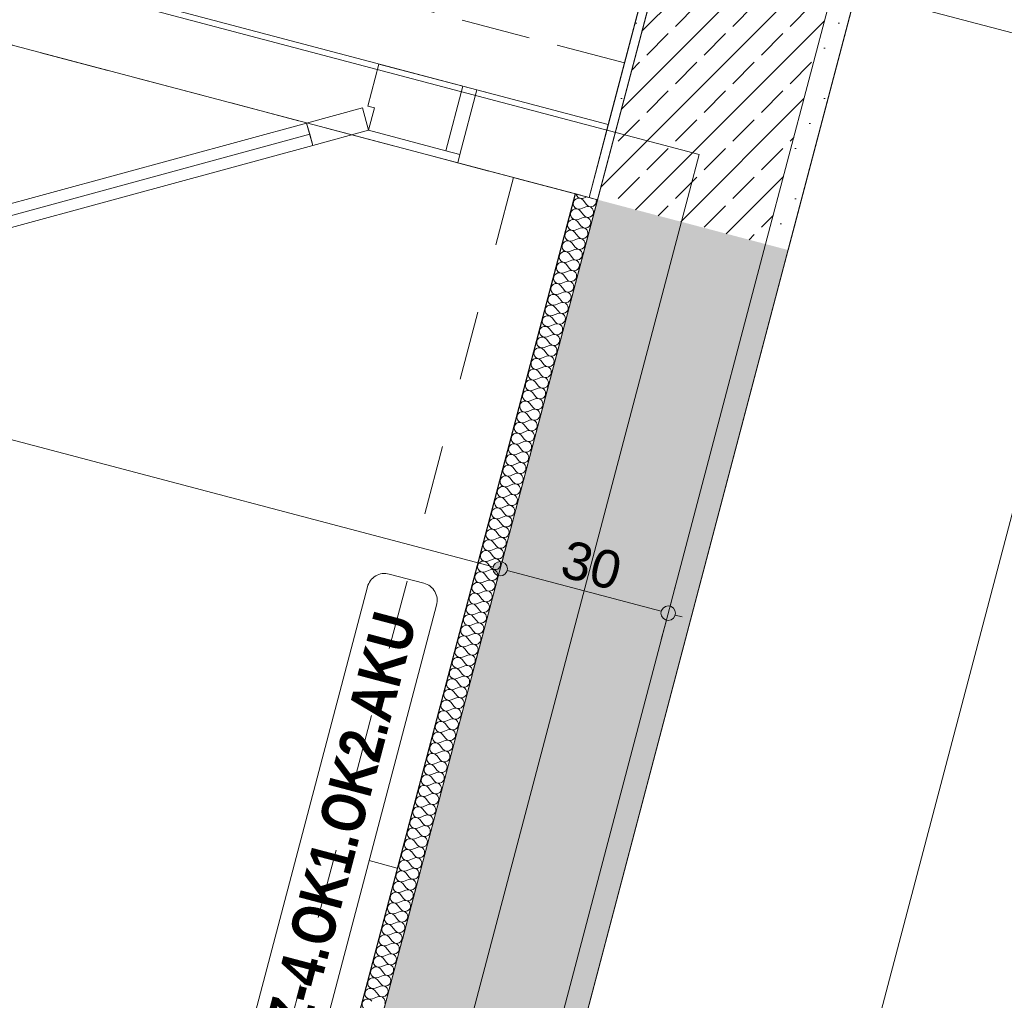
# Model space of a CAD drawing. Header units: millimetres. Extents: x -176817 to 18864955, y -12996033 to 201123.
# Tile 227 of 256: x 164561 to 166261, y 523 to 2214. Entities that reach past the tile are written whole.
import ezdxf

# ---------------------------------------------------------------- set-up
doc = ezdxf.new("R2010")
doc.units = ezdxf.units.MM
doc.header["$MEASUREMENT"] = 0
doc.linetypes.add('Krawędzie ukryte', pattern=[170, 120, -50])
doc.linetypes.add('Przerywana', pattern=[240, 120, -120])
for name, color, linetype in [('210-A Strefy', 7, 'Continuous'), ('213-A Wymiarowanie wewnętrzne', 7, 'Continuous'), ('215-A Wymiarowanie wewnętrzne 1_50', 7, 'Continuous'), ('230-A Ściany wewnętrzne', 7, 'Continuous'), ('292-PPOŻ - Linie', 7, 'Continuous'), ('299- A Etykiety ścian', 7, 'Continuous'), ('450-K Belki', 7, 'Continuous'), ('460-K Stropy', 7, 'Continuous')]:
    doc.layers.add(name, color=color, linetype=linetype)
doc.styles.add('STYL_AUTOMATYCZNY_4', font='arial.ttf')
doc.styles.add('STYL_AUTOMATYCZNY_6', font='ARIALN.TTF')
doc.linetypes.add('PPOŻ REI 60', pattern='A,0,[3,TKI_PWY_A_AR_PAB_RZ_KN02_03_04_ Poziom +1 - fragment A1.Shx,S=3.968254,R=0,X=0,Y=0],-505,0', length=505)
doc.dimstyles.new('STYL_AUTOMATYCZNY__3', dxfattribs={"dimtxt": 64.999998, "dimasz": 47.5, "dimexe": 0.18, "dimexo": 0.0625, "dimgap": 0, "dimtad": 1, "dimdec": 1, "dimlfac": 0.1, "dimzin": 0, "dimdsep": 46, "dimtxsty": 'STYL_AUTOMATYCZNY_4', "dimblk": 'ARROWHEAD_11', "dimblk1": 'ARROWHEAD_11', "dimblk2": 'ARROWHEAD_11', "dimcen": 0.09, "dimclrd": 30, "dimclre": 30, "dimclrt": 30, "dimazin": 0, "dimtfac": 1, "dimtdec": 4, "dimtmove": 0, "dimatfit": 3, "dimfxl": 0, "dimtolj": 1, "dimtzin": 0, "dimarcsym": 0})
pattern_1 = [(0, (0, 0), (0, 86.60254), [0, -50]), (0, (25, 43.3), (0, 86.60254), [0, -50])]
pattern_2 = [(45, (0, 0), (-49.497475, 49.497475), []), (45, (-24.75, 24.75), (-49.497475, 49.497475), [52.5, -17.5])]

# ---------------------------------------------------------------- blocks, each defined once
blk = doc.blocks.new('Strop_10_2', base_point=(162764.6, -8683.8))
at = {"layer": '460-K Stropy', "color": 255, "linetype": 'Continuous', "lineweight": 0, "flags": 128}
blk.add_lwpolyline([(162764.6, -8683.8), (182194.5, -13810.9), (186627.6, 2989.1), (167197.7, 8116.1), (167169.6, 8009.8), (164703.7, -1335.4)], close=True, dxfattribs=at)
blk = doc.blocks.new('Strop_11_2', base_point=(159006, 3881))
at = {"layer": '460-K Stropy', "color": 255, "linetype": 'Continuous', "lineweight": 0, "flags": 128}
blk.add_lwpolyline([(159006, 3881), (158141.1, 603.2), (161689.6, -333.1), (161638.6, -526.6), (164703.7, -1335.4), (167169.6, 8009.8), (162828.2, 9155.4), (162145.8, 6569.2), (161952.4, 6620.2), (161832.5, 6165.8), (162025.9, 6114.7), (161770.7, 5147.8), (161577.4, 5198.9), (161460, 4754.1), (161653.4, 4703.1), (161398.1, 3735.6), (161204.7, 3786.6), (161084.9, 3332.4)], close=True, dxfattribs=at)
blk = doc.blocks.new('Sala konferencyjna_1.20_11_2', base_point=(165511.5, -7953.8))
at = {"layer": '210-A Strefy', "color": 7, "linetype": 'Continuous', "lineweight": 0, "flags": 128}
blk.add_lwpolyline([(163173.7, -8466), (173118.3, -11090.1), (176676.3, 2393.3), (166731.7, 5017.5)], close=True, dxfattribs=at)
blk = doc.blocks.new('Komunikacja pionowa - Klatka K2_K2.1_22_2', base_point=(161805.5, 392.7))
at = {"layer": '210-A Strefy', "color": 7, "linetype": 'Continuous', "lineweight": 0, "flags": 128}
blk.add_lwpolyline([(156560.1, -6720.8), (162806.3, -8369), (165520.2, 1913.9), (159273.5, 3562.2)], close=True, dxfattribs=at)
blk = doc.blocks.new('Komunikacja_1.21a_32_2', base_point=(163720.3, 3763.5))
at = {"layer": '210-A Strefy', "color": 7, "linetype": 'Continuous', "lineweight": 0, "flags": 128}
blk.add_lwpolyline([(161264.7, 3171.2), (165577.1, 2033.3), (166156.9, 4230.5), (165916.2, 4294), (166186, 5316.6), (167553.1, 4955.8), (168229.3, 7518.1), (162790.4, 8953.3)], close=True, dxfattribs=at)
blk = doc.blocks.new('*X919')
at = {"layer": '230-A Ściany wewnętrzne', "color": 7, "linetype": 'Continuous', "lineweight": 0}
for p, q in [((165534.5, 1906.5), (165539.9, 1908.7)), ((165529.6, 1888.1), (165538.5, 1891.6)), ((165533.5, 1902.8), (165539.4, 1895.3)), ((165524.8, 1869.6), (165533.6, 1873.2)), ((165528.7, 1884.4), (165534.6, 1876.9)), ((165519.9, 1851.2), (165528.7, 1854.8)), ((165523.8, 1866), (165529.7, 1858.5)), ((165515.1, 1832.8), (165523.9, 1836.4)), ((165518.9, 1847.5), (165524.9, 1840.1)), ((165514.1, 1829.1), (165520, 1821.7)), ((165509.2, 1810.7), (165515.1, 1803.2)), ((165510.2, 1814.4), (165519, 1818)), ((165504.4, 1792.3), (165510.3, 1784.8)), ((165505.3, 1796), (165514.2, 1799.6)), ((165499.5, 1773.9), (165505.4, 1766.4)), ((165500.5, 1777.6), (165509.3, 1781.1)), ((165494.6, 1755.5), (165500.6, 1748)), ((165495.6, 1759.1), (165504.4, 1762.7)), ((165489.8, 1737), (165495.7, 1729.6)), ((165490.8, 1740.7), (165499.6, 1744.3)), ((165484.9, 1718.6), (165490.8, 1711.2)), ((165485.9, 1722.3), (165494.7, 1725.9)), ((165480.1, 1700.2), (165486, 1692.7)), ((165481, 1703.9), (165489.9, 1707.5)), ((165476.2, 1685.5), (165485, 1689.1)), ((165471.3, 1667.1), (165480.1, 1670.6)), ((165475.2, 1681.8), (165481.1, 1674.3)), ((165466.5, 1648.6), (165475.3, 1652.2)), ((165470.4, 1663.4), (165476.3, 1655.9)), ((165461.6, 1630.2), (165470.4, 1633.8)), ((165465.5, 1645), (165471.4, 1637.5)), ((165456.7, 1611.8), (165465.6, 1615.4)), ((165460.6, 1626.5), (165466.5, 1619.1)), ((165455.8, 1608.1), (165461.7, 1600.7)), ((165450.9, 1589.7), (165456.8, 1582.2)), ((165451.9, 1593.4), (165460.7, 1597)), ((165446.1, 1571.3), (165452, 1563.8)), ((165447, 1575), (165455.8, 1578.6)), ((165441.2, 1552.9), (165447.1, 1545.4)), ((165442.2, 1556.6), (165451, 1560.1)), ((165436.3, 1534.5), (165442.2, 1527)), ((165437.3, 1538.1), (165446.1, 1541.7)), ((165431.5, 1516), (165437.4, 1508.6)), ((165432.4, 1519.7), (165441.3, 1523.3)), ((165426.6, 1497.6), (165432.5, 1490.2)), ((165427.6, 1501.3), (165436.4, 1504.9)), ((165421.8, 1479.2), (165427.7, 1471.7)), ((165422.7, 1482.9), (165431.5, 1486.5)), ((165417.9, 1464.5), (165426.7, 1468.1)), ((165413, 1446.1), (165421.8, 1449.6)), ((165416.9, 1460.8), (165422.8, 1453.3)), ((165408.1, 1427.6), (165417, 1431.2)), ((165412, 1442.4), (165417.9, 1434.9)), ((165403.3, 1409.2), (165412.1, 1412.8)), ((165407.2, 1424), (165413.1, 1416.5)), ((165398.4, 1390.8), (165407.2, 1394.4)), ((165402.3, 1405.5), (165408.2, 1398.1)), ((165397.5, 1387.1), (165403.4, 1379.6)), ((165392.6, 1368.7), (165398.5, 1361.2)), ((165393.6, 1372.4), (165402.4, 1376)), ((165387.7, 1350.3), (165393.6, 1342.8)), ((165388.7, 1354), (165397.5, 1357.5)), ((165382.9, 1331.9), (165388.8, 1324.4)), ((165383.8, 1335.5), (165392.7, 1339.1)), ((165378, 1313.4), (165383.9, 1306)), ((165379, 1317.1), (165387.8, 1320.7)), ((165373.2, 1295), (165379.1, 1287.6)), ((165374.1, 1298.7), (165383, 1302.3)), ((165368.3, 1276.6), (165374.2, 1269.1)), ((165369.3, 1280.3), (165378.1, 1283.9)), ((165363.4, 1258.2), (165369.3, 1250.7)), ((165364.4, 1261.9), (165373.2, 1265.5)), ((165359.5, 1243.5), (165368.4, 1247)), ((165354.7, 1225), (165363.5, 1228.6)), ((165358.6, 1239.8), (165364.5, 1232.3)), ((165349.8, 1206.6), (165358.7, 1210.2)), ((165353.7, 1221.4), (165359.6, 1213.9)), ((165345, 1188.2), (165353.8, 1191.8)), ((165348.9, 1202.9), (165354.8, 1195.5)), ((165340.1, 1169.8), (165348.9, 1173.4)), ((165344, 1184.5), (165349.9, 1177.1)), ((165339.1, 1166.1), (165345, 1158.6)), ((165334.3, 1147.7), (165340.2, 1140.2)), ((165335.2, 1151.4), (165344.1, 1155)), ((165329.4, 1129.3), (165335.3, 1121.8)), ((165330.4, 1133), (165339.2, 1136.5)), ((165324.6, 1110.9), (165330.5, 1103.4)), ((165325.5, 1114.5), (165334.4, 1118.1)), ((165319.7, 1092.4), (165325.6, 1085)), ((165320.7, 1096.1), (165329.5, 1099.7)), ((165314.8, 1074), (165320.7, 1066.6)), ((165315.8, 1077.7), (165324.6, 1081.3)), ((165310, 1055.6), (165315.9, 1048.1)), ((165310.9, 1059.3), (165319.8, 1062.9)), ((165305.1, 1037.2), (165311, 1029.7)), ((165306.1, 1040.9), (165314.9, 1044.5)), ((165301.2, 1022.5), (165310.1, 1026)), ((165296.4, 1004), (165305.2, 1007.6)), ((165300.3, 1018.8), (165306.2, 1011.3)), ((165291.5, 985.6), (165300.3, 989.2)), ((165295.4, 1000.4), (165301.3, 992.9)), ((165286.6, 967.2), (165295.5, 970.8)), ((165290.5, 981.9), (165296.4, 974.5)), ((165281.8, 948.8), (165290.6, 952.4)), ((165285.7, 963.5), (165291.6, 956.1)), ((165280.8, 945.1), (165286.7, 937.6)), ((165276, 926.7), (165281.9, 919.2)), ((165276.9, 930.4), (165285.8, 934)), ((165271.1, 908.3), (165277, 900.8)), ((165272.1, 912), (165280.9, 915.5)), ((165266.2, 889.9), (165272.1, 882.4)), ((165267.2, 893.5), (165276, 897.1)), ((165261.4, 871.4), (165267.3, 864)), ((165262.3, 875.1), (165271.2, 878.7)), ((165256.5, 853), (165262.4, 845.5)), ((165257.5, 856.7), (165266.3, 860.3)), ((165251.7, 834.6), (165257.6, 827.1)), ((165252.6, 838.3), (165261.5, 841.9)), ((165246.8, 816.2), (165252.7, 808.7)), ((165247.8, 819.9), (165256.6, 823.4)), ((165242.9, 801.4), (165251.7, 805)), ((165238.1, 783), (165246.9, 786.6)), ((165241.9, 797.8), (165247.8, 790.3)), ((165233.2, 764.6), (165242, 768.2)), ((165237.1, 779.3), (165243, 771.9)), ((165228.3, 746.2), (165237.2, 749.8)), ((165232.2, 760.9), (165238.1, 753.5)), ((165223.5, 727.8), (165232.3, 731.4)), ((165227.4, 742.5), (165233.3, 735)), ((165222.5, 724.1), (165228.4, 716.6)), ((165217.6, 705.7), (165223.5, 698.2)), ((165218.6, 709.4), (165227.4, 712.9)), ((165212.8, 687.3), (165218.7, 679.8)), ((165213.8, 690.9), (165222.6, 694.5)), ((165207.9, 668.8), (165213.8, 661.4)), ((165208.9, 672.5), (165217.7, 676.1)), ((165203.1, 650.4), (165209, 643)), ((165204, 654.1), (165212.9, 657.7)), ((165198.2, 632), (165204.1, 624.5)), ((165199.2, 635.7), (165208, 639.3)), ((165193.3, 613.6), (165199.2, 606.1)), ((165194.3, 617.3), (165203.1, 620.9)), ((165188.5, 595.2), (165194.4, 587.7)), ((165189.5, 598.9), (165198.3, 602.4)), ((165184.6, 580.4), (165193.4, 584)), ((165179.7, 562), (165188.6, 565.6)), ((165183.6, 576.8), (165189.5, 569.3)), ((165174.9, 543.6), (165183.7, 547.2)), ((165178.8, 558.3), (165184.7, 550.9)), ((165170, 525.2), (165178.8, 528.8)), ((165173.9, 539.9), (165179.8, 532.5))]:
    blk.add_line(p, q, dxfattribs=at)
for centre, start, end in [((165526.1, 1896.9), 38.3481, 292.0879), ((165530.9, 1915.3), 190.9425, 292.0879), ((165546.9, 1901.2), 345.218, 19.6868), ((165521.2, 1878.5), 38.3481, 292.0879), ((165542, 1882.8), 345.218, 112.0879), ((165546.9, 1901.2), 218.3481, 345.218), ((165516.3, 1860.1), 38.3481, 292.0879), ((165537.2, 1864.4), 345.218, 112.0879), ((165542, 1882.8), 218.3481, 345.218), ((165532.3, 1846), 345.218, 112.0879), ((165537.2, 1864.4), 218.3481, 345.218), ((165511.5, 1841.6), 38.3481, 292.0879), ((165527.5, 1827.6), 345.218, 112.0879), ((165532.3, 1846), 218.3481, 345.218), ((165506.6, 1823.2), 38.3481, 292.0879), ((165522.6, 1809.2), 345.218, 112.0879), ((165527.5, 1827.6), 218.3481, 345.218), ((165501.8, 1804.8), 38.3481, 292.0879), ((165522.6, 1809.2), 218.3481, 345.218), ((165496.9, 1786.4), 38.3481, 292.0879), ((165517.7, 1790.7), 218.3481, 345.218), ((165517.7, 1790.7), 345.218, 112.0879), ((165492, 1768), 38.3481, 292.0879), ((165512.9, 1772.3), 218.3481, 345.218), ((165512.9, 1772.3), 345.218, 112.0879), ((165487.2, 1749.6), 38.3481, 292.0879), ((165508, 1753.9), 218.3481, 345.218), ((165508, 1753.9), 345.218, 112.0879), ((165482.3, 1731.1), 38.3481, 292.0879), ((165503.2, 1735.5), 345.218, 112.0879), ((165477.5, 1712.7), 38.3481, 292.0879), ((165498.3, 1717.1), 345.218, 112.0879), ((165503.2, 1735.5), 218.3481, 345.218), ((165472.6, 1694.3), 38.3481, 292.0879), ((165493.4, 1698.6), 345.218, 112.0879), ((165498.3, 1717.1), 218.3481, 345.218), ((165467.7, 1675.9), 38.3481, 292.0879), ((165488.6, 1680.2), 345.218, 112.0879), ((165493.4, 1698.6), 218.3481, 345.218), ((165462.9, 1657.5), 38.3481, 292.0879), ((165483.7, 1661.8), 345.218, 112.0879), ((165488.6, 1680.2), 218.3481, 345.218), ((165458, 1639), 38.3481, 292.0879), ((165478.9, 1643.4), 345.218, 112.0879), ((165483.7, 1661.8), 218.3481, 345.218), ((165474, 1625), 345.218, 112.0879), ((165478.9, 1643.4), 218.3481, 345.218), ((165453.2, 1620.6), 38.3481, 292.0879), ((165469.1, 1606.6), 345.218, 112.0879), ((165474, 1625), 218.3481, 345.218), ((165448.3, 1602.2), 38.3481, 292.0879), ((165464.3, 1588.1), 345.218, 112.0879), ((165469.1, 1606.6), 218.3481, 345.218), ((165443.4, 1583.8), 38.3481, 292.0879), ((165464.3, 1588.1), 218.3481, 345.218), ((165438.6, 1565.4), 38.3481, 292.0879), ((165459.4, 1569.7), 218.3481, 345.218), ((165459.4, 1569.7), 345.218, 112.0879), ((165433.7, 1547), 38.3481, 292.0879), ((165454.6, 1551.3), 218.3481, 345.218), ((165454.6, 1551.3), 345.218, 112.0879), ((165428.9, 1528.5), 38.3481, 292.0879), ((165449.7, 1532.9), 218.3481, 345.218), ((165449.7, 1532.9), 345.218, 112.0879), ((165424, 1510.1), 38.3481, 292.0879), ((165444.8, 1514.5), 345.218, 112.0879), ((165419.1, 1491.7), 38.3481, 292.0879), ((165440, 1496.1), 345.218, 112.0879), ((165444.8, 1514.5), 218.3481, 345.218), ((165414.3, 1473.3), 38.3481, 292.0879), ((165435.1, 1477.6), 345.218, 112.0879), ((165440, 1496.1), 218.3481, 345.218), ((165409.4, 1454.9), 38.3481, 292.0879), ((165430.3, 1459.2), 345.218, 112.0879), ((165435.1, 1477.6), 218.3481, 345.218), ((165404.6, 1436.5), 38.3481, 292.0879), ((165425.4, 1440.8), 345.218, 112.0879), ((165430.3, 1459.2), 218.3481, 345.218), ((165399.7, 1418), 38.3481, 292.0879), ((165420.6, 1422.4), 345.218, 112.0879), ((165425.4, 1440.8), 218.3481, 345.218), ((165415.7, 1404), 345.218, 112.0879), ((165420.6, 1422.4), 218.3481, 345.218), ((165394.8, 1399.6), 38.3481, 292.0879), ((165410.8, 1385.6), 345.218, 112.0879), ((165415.7, 1404), 218.3481, 345.218), ((165390, 1381.2), 38.3481, 292.0879), ((165406, 1367.1), 345.218, 112.0879), ((165410.8, 1385.6), 218.3481, 345.218), ((165385.1, 1362.8), 38.3481, 292.0879), ((165406, 1367.1), 218.3481, 345.218), ((165380.3, 1344.4), 38.3481, 292.0879), ((165401.1, 1348.7), 218.3481, 345.218), ((165401.1, 1348.7), 345.218, 112.0879), ((165375.4, 1326), 38.3481, 292.0879), ((165396.3, 1330.3), 218.3481, 345.218), ((165396.3, 1330.3), 345.218, 112.0879), ((165370.5, 1307.5), 38.3481, 292.0879), ((165391.4, 1311.9), 218.3481, 345.218), ((165391.4, 1311.9), 345.218, 112.0879), ((165365.7, 1289.1), 38.3481, 292.0879), ((165386.5, 1293.5), 345.218, 112.0879), ((165360.8, 1270.7), 38.3481, 292.0879), ((165381.7, 1275.1), 345.218, 112.0879), ((165386.5, 1293.5), 218.3481, 345.218), ((165356, 1252.3), 38.3481, 292.0879), ((165376.8, 1256.6), 345.218, 112.0879), ((165381.7, 1275.1), 218.3481, 345.218), ((165351.1, 1233.9), 38.3481, 292.0879), ((165372, 1238.2), 345.218, 112.0879), ((165376.8, 1256.6), 218.3481, 345.218), ((165346.2, 1215.5), 38.3481, 292.0879), ((165367.1, 1219.8), 345.218, 112.0879), ((165372, 1238.2), 218.3481, 345.218), ((165362.2, 1201.4), 345.218, 112.0879), ((165367.1, 1219.8), 218.3481, 345.218), ((165341.4, 1197), 38.3481, 292.0879), ((165357.4, 1183), 345.218, 112.0879), ((165362.2, 1201.4), 218.3481, 345.218), ((165336.5, 1178.6), 38.3481, 292.0879), ((165352.5, 1164.6), 345.218, 112.0879), ((165357.4, 1183), 218.3481, 345.218), ((165331.7, 1160.2), 38.3481, 292.0879), ((165347.7, 1146.1), 345.218, 112.0879), ((165352.5, 1164.6), 218.3481, 345.218), ((165326.8, 1141.8), 38.3481, 292.0879), ((165347.7, 1146.1), 218.3481, 345.218), ((165321.9, 1123.4), 38.3481, 292.0879), ((165342.8, 1127.7), 218.3481, 345.218), ((165342.8, 1127.7), 345.218, 112.0879), ((165317.1, 1104.9), 38.3481, 292.0879), ((165337.9, 1109.3), 218.3481, 345.218), ((165337.9, 1109.3), 345.218, 112.0879), ((165312.2, 1086.5), 38.3481, 292.0879), ((165333.1, 1090.9), 218.3481, 345.218), ((165333.1, 1090.9), 345.218, 112.0879), ((165307.4, 1068.1), 38.3481, 292.0879), ((165328.2, 1072.5), 345.218, 112.0879), ((165302.5, 1049.7), 38.3481, 292.0879), ((165323.4, 1054), 345.218, 112.0879), ((165328.2, 1072.5), 218.3481, 345.218), ((165297.6, 1031.3), 38.3481, 292.0879), ((165318.5, 1035.6), 345.218, 112.0879), ((165323.4, 1054), 218.3481, 345.218), ((165292.8, 1012.9), 38.3481, 292.0879), ((165313.6, 1017.2), 345.218, 112.0879), ((165318.5, 1035.6), 218.3481, 345.218), ((165287.9, 994.4), 38.3481, 292.0879), ((165308.8, 998.8), 345.218, 112.0879), ((165313.6, 1017.2), 218.3481, 345.218), ((165303.9, 980.4), 345.218, 112.0879), ((165308.8, 998.8), 218.3481, 345.218), ((165283.1, 976), 38.3481, 292.0879), ((165299.1, 962), 345.218, 112.0879), ((165303.9, 980.4), 218.3481, 345.218), ((165278.2, 957.6), 38.3481, 292.0879), ((165294.2, 943.5), 345.218, 112.0879), ((165299.1, 962), 218.3481, 345.218), ((165273.3, 939.2), 38.3481, 292.0879), ((165294.2, 943.5), 218.3481, 345.218), ((165268.5, 920.8), 38.3481, 292.0879), ((165289.3, 925.1), 218.3481, 345.218), ((165289.3, 925.1), 345.218, 112.0879), ((165263.6, 902.4), 38.3481, 292.0879), ((165284.5, 906.7), 218.3481, 345.218), ((165284.5, 906.7), 345.218, 112.0879), ((165258.8, 883.9), 38.3481, 292.0879), ((165279.6, 888.3), 218.3481, 345.218), ((165279.6, 888.3), 345.218, 112.0879), ((165253.9, 865.5), 38.3481, 292.0879), ((165274.8, 869.9), 218.3481, 345.218), ((165274.8, 869.9), 345.218, 112.0879), ((165249, 847.1), 38.3481, 292.0879), ((165269.9, 851.5), 345.218, 112.0879), ((165244.2, 828.7), 38.3481, 292.0879), ((165265, 833), 345.218, 112.0879), ((165269.9, 851.5), 218.3481, 345.218), ((165239.3, 810.3), 38.3481, 292.0879), ((165260.2, 814.6), 345.218, 112.0879), ((165265, 833), 218.3481, 345.218), ((165234.5, 791.9), 38.3481, 292.0879), ((165255.3, 796.2), 345.218, 112.0879), ((165260.2, 814.6), 218.3481, 345.218), ((165229.6, 773.4), 38.3481, 292.0879), ((165250.5, 777.8), 345.218, 112.0879), ((165255.3, 796.2), 218.3481, 345.218), ((165245.6, 759.4), 345.218, 112.0879), ((165250.5, 777.8), 218.3481, 345.218), ((165224.7, 755), 38.3481, 292.0879), ((165240.7, 741), 345.218, 112.0879), ((165245.6, 759.4), 218.3481, 345.218), ((165219.9, 736.6), 38.3481, 292.0879), ((165235.9, 722.5), 345.218, 112.0879), ((165240.7, 741), 218.3481, 345.218), ((165215, 718.2), 38.3481, 292.0879), ((165235.9, 722.5), 218.3481, 345.218), ((165210.2, 699.8), 38.3481, 292.0879), ((165231, 704.1), 218.3481, 345.218), ((165231, 704.1), 345.218, 112.0879), ((165205.3, 681.4), 38.3481, 292.0879), ((165226.2, 685.7), 218.3481, 345.218), ((165226.2, 685.7), 345.218, 112.0879), ((165200.5, 662.9), 38.3481, 292.0879), ((165221.3, 667.3), 218.3481, 345.218), ((165221.3, 667.3), 345.218, 112.0879), ((165195.6, 644.5), 38.3481, 292.0879), ((165216.4, 648.9), 218.3481, 345.218), ((165216.4, 648.9), 345.218, 112.0879), ((165190.7, 626.1), 38.3481, 292.0879), ((165211.6, 630.5), 345.218, 112.0879), ((165185.9, 607.7), 38.3481, 292.0879), ((165206.7, 612), 345.218, 112.0879), ((165211.6, 630.5), 218.3481, 345.218), ((165181, 589.3), 38.3481, 292.0879), ((165201.9, 593.6), 345.218, 112.0879), ((165206.7, 612), 218.3481, 345.218), ((165176.2, 570.9), 38.3481, 292.0879), ((165197, 575.2), 345.218, 112.0879), ((165201.9, 593.6), 218.3481, 345.218), ((165171.3, 552.4), 38.3481, 292.0879), ((165192.1, 556.8), 345.218, 112.0879), ((165197, 575.2), 218.3481, 345.218), ((165187.3, 538.4), 345.218, 112.0879), ((165192.1, 556.8), 218.3481, 345.218), ((165166.4, 534), 38.3481, 292.0879), ((165182.4, 519.9), 345.218, 112.0879), ((165187.3, 538.4), 218.3481, 345.218), ((165161.6, 515.6), 38.3481, 292.0879)]:
    blk.add_arc(centre, 9.52, start, end, dxfattribs=at)
blk = doc.blocks.new('Ściana_32_2', base_point=(162947.9, -8577.1))
at = {"layer": '230-A Ściany wewnętrzne', "linetype": 'Continuous', "lineweight": 0, "true_color": 0x000000}
h = blk.add_hatch(dxfattribs=at)
h.set_pattern_fill('Beton_zbrojony_0002', color=18, style=0, pattern_type=2)
h.set_pattern_definition(pattern_2)
h.paths.add_polyline_path([(165558.4, 1903.8), (162845, -8379.2), (163135.1, -8455.8), (165848.5, 1827.2)])
h = blk.add_hatch(dxfattribs=at)
h.set_pattern_fill('Tynk_0002', color=18, style=0, pattern_type=2)
h.set_pattern_definition(pattern_1)
h.paths.add_polyline_path([(163173.7, -8466), (165887.2, 1817), (165848.5, 1827.2), (163135.1, -8455.8)])
at = {"layer": '230-A Ściany wewnętrzne', "color": 7, "linetype": 'Continuous', "lineweight": 0}
for p, q in [((165558.4, 1903.8), (162845, -8379.2)), ((163135.1, -8455.8), (165848.5, 1827.2))]:
    blk.add_line(p, q, dxfattribs=at)
at = {"layer": '230-A Ściany wewnętrzne', "color": 7, "linetype": 'Continuous', "lineweight": 0, "flags": 128}
for points in [[(165519.7, 1914), (162998.1, -7642.2)], [(165519.7, 1914), (165558.4, 1903.8)], [(163365.5, -7739.2), (165887.2, 1817)]]:
    blk.add_lwpolyline(points, dxfattribs=at)
at = {"layer": '230-A Ściany wewnętrzne', "color": 7, "lineweight": 0}
blk.add_blockref('*X919', (0, 0), dxfattribs=at)
blk = doc.blocks.new('Ściana_82_2', base_point=(165703.4, 1865.5))
at = {"layer": '230-A Ściany wewnętrzne', "linetype": 'Continuous', "lineweight": 0, "true_color": 0x000000}
h = blk.add_hatch(dxfattribs=at)
h.set_pattern_fill('Tynk_0002', color=18, style=0, pattern_type=2)
h.set_pattern_definition(pattern_1)
h.paths.add_polyline_path([(165702.8, 2509.9), (165543.9, 1907.6), (165558.4, 1903.8), (165717.3, 2506)])
h = blk.add_hatch(dxfattribs=at)
h.set_pattern_fill('Beton_zbrojony_0002', color=18, style=0, pattern_type=2)
h.set_pattern_definition(pattern_2)
h.paths.add_polyline_path([(165717.3, 2506), (165558.4, 1903.8), (165848.5, 1827.2), (166007.4, 2429.5), (165828.5, 2476.7)])
h = blk.add_hatch(dxfattribs=at)
h.set_pattern_fill('Tynk_0002', color=18, style=0, pattern_type=2)
h.set_pattern_definition(pattern_1)
h.paths.add_polyline_path([(165848.5, 1827.2), (165887.2, 1817), (166046.1, 2419.3), (166007.4, 2429.5)])
at = {"layer": '230-A Ściany wewnętrzne', "color": 7, "linetype": 'Continuous', "lineweight": 0}
for p, q in [((165717.3, 2506), (165558.4, 1903.8)), ((165848.5, 1827.2), (166007.4, 2429.5))]:
    blk.add_line(p, q, dxfattribs=at)
at = {"layer": '230-A Ściany wewnętrzne', "color": 7, "linetype": 'Continuous', "lineweight": 0, "flags": 128}
for points in [[(165702.8, 2509.9), (165543.9, 1907.6)], [(165887.2, 1817), (166046.1, 2419.3)], [(165543.9, 1907.6), (165558.4, 1903.8)]]:
    blk.add_lwpolyline(points, dxfattribs=at)
blk = doc.blocks.new('Drzwi podwójne_ asymetryczne 27[46]_2')
at = {"layer": '230-A Ściany wewnętrzne', "color": 7, "linetype": 'Continuous', "lineweight": 0}
for p, q in [((165181.1, 2137.8), (165161.9, 2065.3)), ((165326.1, 2099.5), (165181.1, 2137.8)), ((165296.7, 1988.3), (165326.1, 2099.5)), ((165320.9, 1982), (165350.3, 2093.2)), ((165350.3, 2093.2), (165320.9, 1982)), ((165350.3, 2093.2), (165320.9, 1982)), ((165326.1, 2099.5), (165350.3, 2093.2)), ((165152.8, 2062.1), (165056.3, 2035.9)), ((165163.3, 2023.5), (165152.8, 2062.1)), ((165161.9, 2065.3), (165173.5, 2062.2)), ((165173.5, 2062.2), (165163.3, 2023.5)), ((165056.3, 2035.9), (165066.8, 1997.3)), ((165066.8, 1997.3), (165163.3, 2023.5)), ((165163.3, 2023.5), (165296.7, 1988.3)), ((164181.6, 1777.2), (165061.6, 2016.6)), ((165296.7, 1988.3), (165320.9, 1982)), ((165320.9, 1982), (165317.1, 1967.5))]:
    blk.add_line(p, q, dxfattribs=at)
at = {"layer": '230-A Ściany wewnętrzne', "color": 7, "linetype": 'Continuous', "lineweight": 0, "flags": 128}
for points in [[(164181.6, 1777.2), (165061.6, 2016.6), (165056.3, 2035.9), (164176.3, 1796.5)], [(164186.8, 1757.9), (165066.8, 1997.3), (165061.6, 2016.6), (164181.6, 1777.2)]]:
    blk.add_lwpolyline(points, close=True, dxfattribs=at)
blk = doc.blocks.new('Ściana_154_2', base_point=(165560.4, 1970.5))
at = {"layer": '230-A Ściany wewnętrzne', "color": 7, "linetype": 'Continuous', "lineweight": 0}
for p, q in [((165350.3, 2093.2), (165320.9, 1982)), ((165320.9, 1982), (165317.1, 1967.5))]:
    blk.add_line(p, q, dxfattribs=at)
at = {"layer": '230-A Ściany wewnętrzne', "color": 7, "linetype": 'Continuous', "lineweight": 0, "flags": 128}
for points in [[(165577, 2033.3), (165350.3, 2093.2)], [(165543.9, 1907.6), (165577, 2033.3)], [(165317.1, 1967.5), (165543.9, 1907.6)]]:
    blk.add_lwpolyline(points, dxfattribs=at)
at = {"layer": '230-A Ściany wewnętrzne', "color": 7, "linetype": 'Continuous', "lineweight": 0}
blk.add_blockref('Drzwi podwójne_ asymetryczne 27[46]_2', (0, 0), dxfattribs=at)
blk = doc.blocks.new('Ściana_155_2', base_point=(165574.5, 2023.6))
at = {"layer": '230-A Ściany wewnętrzne', "color": 7, "linetype": 'Krawędzie ukryte', "lineweight": 0, "flags": 128}
for points in [[(165605.1, 2139.7), (161864.3, 3126.8)], [(161803.1, 2894.7), (165543.9, 1907.6)], [(165543.9, 1907.6), (165605.1, 2139.7)]]:
    blk.add_lwpolyline(points, dxfattribs=at)
blk = doc.blocks.new('Belka_207_2', base_point=(165413.4, 1942))
at = {"layer": '450-K Belki', "color": 154, "linetype": 'Przerywana', "lineweight": 0}
for p, q in [((165413.4, 1942), (164686.2, -813.6)), ((165413.4, 1942), (165558.4, 1903.8)), ((165558.4, 1903.8), (164831.3, -851.9))]:
    blk.add_line(p, q, dxfattribs=at)
blk = doc.blocks.new('*D3111')
at = {"layer": '213-A Wymiarowanie wewnętrzne', "linetype": 'Continuous', "lineweight": 200}
for points in [[(165953.6, 2272.8), (165954.5, 2268), (165957.2, 2264), (165961.3, 2261.3), (165966.1, 2260.3), (165970.8, 2261.3), (165974.9, 2264), (165977.6, 2268), (165978.6, 2272.8), (165977.6, 2277.6), (165974.9, 2281.7), (165970.8, 2284.4), (165966.1, 2285.3), (165961.3, 2284.4), (165957.2, 2281.7), (165954.5, 2277.6)], [(175975.5, -371.7), (175976.5, -376.5), (175979.2, -380.5), (175983.2, -383.3), (175988, -384.2), (175992.8, -383.3), (175996.9, -380.5), (175999.6, -376.5), (176000.5, -371.7), (175999.6, -366.9), (175996.9, -362.9), (175992.8, -360.2), (175988, -359.2), (175983.2, -360.2), (175979.2, -362.9), (175976.5, -366.9)]]:
    blk.add_hatch(color=30, dxfattribs=at).paths.add_polyline_path(points)
at = {"layer": '213-A Wymiarowanie wewnętrzne', "color": 30, "linetype": 'Continuous', "lineweight": 0}
for p, q in [((165978, 2318.2), (165969.3, 2284.9)), ((165962.9, 2260.7), (165954.1, 2227.5)), ((175975.9, -368.5), (165978.1, 2269.6))]:
    blk.add_line(p, q, dxfattribs=at)
blk.add_circle((165966.1, 2272.8), 12.5, dxfattribs=at)
at = {"layer": '213-A Wymiarowanie wewnętrzne', "color": 30, "lineweight": 200, "insert": (170836.6, 1001.1), "char_height": 65, "attachment_point": 7, "rotation": 345.218, "style": 'STYL_AUTOMATYCZNY_4'}
blk.add_mtext('\\A1;{\\pql;\\fArial|b0|i0|c238|p0;\\W1.000000;1\xa0036,5}', dxfattribs=at)
blk = doc.blocks.new('ARROWHEAD_11')
at = {"color": 0, "linetype": 'Continuous', "lineweight": 0}
blk.add_line((0, 0), (-1, 0), dxfattribs=at)
at = {"color": 0, "linetype": 'Continuous', "lineweight": 0, "const_width": 0.25, "flags": 128}
blk.add_lwpolyline([(-0.125, 0, 1), (0.125, 0, 1)], format="xyb", close=True, dxfattribs=at)
blk = doc.blocks.new('*D3112')
at = {"layer": '213-A Wymiarowanie wewnętrzne', "linetype": 'Continuous', "lineweight": 200}
for points in [[(165663.5, 2349.4), (165664.4, 2344.6), (165667.2, 2340.5), (165671.2, 2337.8), (165676, 2336.9), (165680.8, 2337.8), (165684.8, 2340.5), (165687.5, 2344.6), (165688.5, 2349.4), (165687.5, 2354.2), (165684.8, 2358.2), (165680.8, 2360.9), (165676, 2361.9), (165671.2, 2360.9), (165667.2, 2358.2), (165664.4, 2354.2)], [(165953.6, 2272.8), (165954.5, 2268), (165957.2, 2264), (165961.3, 2261.3), (165966.1, 2260.3), (165970.8, 2261.3), (165974.9, 2264), (165977.6, 2268), (165978.6, 2272.8), (165977.6, 2277.6), (165974.9, 2281.7), (165970.8, 2284.4), (165966.1, 2285.3), (165961.3, 2284.4), (165957.2, 2281.7), (165954.5, 2277.6)]]:
    blk.add_hatch(color=30, dxfattribs=at).paths.add_polyline_path(points)
at = {"layer": '213-A Wymiarowanie wewnętrzne', "color": 30, "linetype": 'Continuous', "lineweight": 0}
for p, q in [((165954, 2276), (165688.1, 2346.2)), ((165672.8, 2337.3), (165664, 2304))]:
    blk.add_line(p, q, dxfattribs=at)
at = {"layer": '213-A Wymiarowanie wewnętrzne', "color": 30, "lineweight": 200, "insert": (165776.4, 2336.3), "char_height": 65, "attachment_point": 7, "rotation": 345.218, "style": 'STYL_AUTOMATYCZNY_4'}
blk.add_mtext('\\A1;{\\pql;\\fArial|b0|i0|c238|p0;\\W1.000000;30}', dxfattribs=at)
blk = doc.blocks.new('*D3113')
at = {"layer": '213-A Wymiarowanie wewnętrzne', "linetype": 'Continuous', "lineweight": 200}
for points in [[(161322.1, 3495), (161323, 3490.2), (161325.8, 3486.1), (161329.8, 3483.4), (161334.6, 3482.5), (161339.4, 3483.4), (161343.4, 3486.1), (161346.1, 3490.2), (161347.1, 3495), (161346.1, 3499.7), (161343.4, 3503.8), (161339.4, 3506.5), (161334.6, 3507.5), (161329.8, 3506.5), (161325.8, 3503.8), (161323, 3499.7)], [(165663.5, 2349.4), (165664.4, 2344.6), (165667.2, 2340.5), (165671.2, 2337.8), (165676, 2336.9), (165680.8, 2337.8), (165684.8, 2340.5), (165687.5, 2344.6), (165688.5, 2349.4), (165687.5, 2354.2), (165684.8, 2358.2), (165680.8, 2360.9), (165676, 2361.9), (165671.2, 2360.9), (165667.2, 2358.2), (165664.4, 2354.2)]]:
    blk.add_hatch(color=30, dxfattribs=at).paths.add_polyline_path(points)
at = {"layer": '213-A Wymiarowanie wewnętrzne', "color": 30, "linetype": 'Continuous', "lineweight": 0}
for p, q in [((161346.6, 3540.3), (161337.8, 3507)), ((165663.9, 2352.6), (161346.7, 3491.8)), ((161331.4, 3482.9), (161322.6, 3449.6)), ((165688, 2394.7), (165679.2, 2361.5)), ((165672.8, 2337.3), (165664, 2304))]:
    blk.add_line(p, q, dxfattribs=at)
for centre in [(161334.6, 3495), (165676, 2349.4)]:
    blk.add_circle(centre, 12.5, dxfattribs=at)
at = {"layer": '213-A Wymiarowanie wewnętrzne', "color": 30, "lineweight": 200, "insert": (163436.7, 2953.7), "char_height": 65, "attachment_point": 7, "rotation": 345.218, "style": 'STYL_AUTOMATYCZNY_4'}
blk.add_mtext('\\A1;{\\pql;\\fArial|b0|i0|c238|p0;\\W1.000000;449}', dxfattribs=at)
blk = doc.blocks.new('*D3284')
at = {"layer": '213-A Wymiarowanie wewnętrzne', "linetype": 'Continuous', "lineweight": 200}
for points in [[(166507.4, 2294.3), (166508.3, 2289.5), (166511, 2285.4), (166515.1, 2282.7), (166519.9, 2281.8), (166524.6, 2282.7), (166528.7, 2285.4), (166531.4, 2289.5), (166532.4, 2294.3), (166531.4, 2299.1), (166528.7, 2303.1), (166524.6, 2305.8), (166519.9, 2306.8), (166515.1, 2305.8), (166511, 2303.1), (166508.3, 2299.1)], [(163631.2, -8605.5), (163632.1, -8610.3), (163634.8, -8614.4), (163638.9, -8617.1), (163643.7, -8618), (163648.5, -8617.1), (163652.5, -8614.4), (163655.2, -8610.3), (163656.2, -8605.5), (163655.2, -8600.7), (163652.5, -8596.7), (163648.5, -8594), (163643.7, -8593), (163638.9, -8594), (163634.8, -8596.7), (163632.1, -8600.7)]]:
    blk.add_hatch(color=30, dxfattribs=at).paths.add_polyline_path(points)
at = {"layer": '213-A Wymiarowanie wewnętrzne', "color": 30, "linetype": 'Continuous', "lineweight": 0}
for p, q in [((166474.5, 2306.2), (166507.8, 2297.5)), ((166516.7, 2282.2), (163646.9, -8593.4)), ((166531.9, 2291.1), (166565.2, 2282.3)), ((163598.4, -8593.6), (163631.6, -8602.3)), ((163655.8, -8608.7), (163689, -8617.5)), ((163640.5, -8617.6), (163637.3, -8629.7))]:
    blk.add_line(p, q, dxfattribs=at)
for centre in [(166519.9, 2294.3), (163643.7, -8605.5)]:
    blk.add_circle(centre, 12.5, dxfattribs=at)
at = {"layer": '213-A Wymiarowanie wewnętrzne', "color": 30, "lineweight": 200, "insert": (165031.3, -3296.1), "char_height": 65, "attachment_point": 7, "rotation": 75.218, "style": 'STYL_AUTOMATYCZNY_4'}
blk.add_mtext('\\A1;{\\pql;\\fArial|b0|i0|c238|p0;\\W1.000000;1\xa0127,3}', dxfattribs=at)
blk = doc.blocks.new('*D3841')
at = {"layer": '215-A Wymiarowanie wewnętrzne 1_50', "linetype": 'Continuous', "lineweight": 200}
for points in [[(161036.5, 2412.7), (161037.5, 2408), (161040.2, 2403.9), (161044.2, 2401.2), (161049, 2400.2), (161053.8, 2401.2), (161057.9, 2403.9), (161060.6, 2408), (161061.5, 2412.7), (161060.6, 2417.5), (161057.9, 2421.6), (161053.8, 2424.3), (161049, 2425.2), (161044.2, 2424.3), (161040.2, 2421.6), (161037.5, 2417.5)], [(165377.9, 1267.2), (165378.9, 1262.4), (165381.6, 1258.3), (165385.6, 1255.6), (165390.4, 1254.7), (165395.2, 1255.6), (165399.3, 1258.3), (165402, 1262.4), (165402.9, 1267.2), (165402, 1271.9), (165399.3, 1276), (165395.2, 1278.7), (165390.4, 1279.7), (165385.6, 1278.7), (165381.6, 1276), (165378.9, 1271.9)]]:
    blk.add_hatch(color=30, dxfattribs=at).paths.add_polyline_path(points)
at = {"layer": '215-A Wymiarowanie wewnętrzne 1_50', "color": 30, "linetype": 'Continuous', "lineweight": 0}
for p, q in [((161052.2, 2424.8), (161061, 2458.1)), ((161037.1, 2367.4), (161045.8, 2400.7)), ((161061.1, 2409.5), (165378.3, 1270.3))]:
    blk.add_line(p, q, dxfattribs=at)
blk.add_circle((161049, 2412.7), 12.5, dxfattribs=at)
at = {"layer": '215-A Wymiarowanie wewnętrzne 1_50', "color": 30, "lineweight": 200, "insert": (163151.1, 1871.5), "char_height": 65, "attachment_point": 7, "rotation": 345.218, "style": 'STYL_AUTOMATYCZNY_4'}
blk.add_mtext('\\A1;{\\pql;\\fArial|b0|i0|c238|p0;\\W1.000000;449}', dxfattribs=at)
blk = doc.blocks.new('*D3842')
at = {"layer": '215-A Wymiarowanie wewnętrzne 1_50', "linetype": 'Continuous', "lineweight": 200}
for points in [[(165377.9, 1267.2), (165378.9, 1262.4), (165381.6, 1258.3), (165385.6, 1255.6), (165390.4, 1254.7), (165395.2, 1255.6), (165399.3, 1258.3), (165402, 1262.4), (165402.9, 1267.2), (165402, 1271.9), (165399.3, 1276), (165395.2, 1278.7), (165390.4, 1279.7), (165385.6, 1278.7), (165381.6, 1276), (165378.9, 1271.9)], [(165668, 1190.6), (165668.9, 1185.8), (165671.7, 1181.8), (165675.7, 1179.1), (165680.5, 1178.1), (165685.3, 1179.1), (165689.3, 1181.8), (165692, 1185.8), (165693, 1190.6), (165692, 1195.4), (165689.3, 1199.5), (165685.3, 1202.2), (165680.5, 1203.1), (165675.7, 1202.2), (165671.7, 1199.5), (165668.9, 1195.4)]]:
    blk.add_hatch(color=30, dxfattribs=at).paths.add_polyline_path(points)
at = {"layer": '215-A Wymiarowanie wewnętrzne 1_50', "color": 30, "linetype": 'Continuous', "lineweight": 0}
for p, q in [((165393.6, 1279.2), (165402.4, 1312.5)), ((165402.5, 1264), (165668.4, 1193.8)), ((165378.5, 1221.8), (165387.2, 1255.1)), ((165683.7, 1202.7), (165692.5, 1235.9)), ((165668.5, 1145.3), (165677.3, 1178.5)), ((165692.6, 1187.4), (165704.7, 1184.2))]:
    blk.add_line(p, q, dxfattribs=at)
for centre in [(165390.4, 1267.2), (165680.5, 1190.6)]:
    blk.add_circle(centre, 12.5, dxfattribs=at)
at = {"layer": '215-A Wymiarowanie wewnętrzne 1_50', "color": 30, "lineweight": 200, "insert": (165490.8, 1254.1), "char_height": 65, "attachment_point": 7, "rotation": 345.218, "style": 'STYL_AUTOMATYCZNY_4'}
blk.add_mtext('\\A1;{\\pql;\\fArial|b0|i0|c238|p0;\\W1.000000;30}', dxfattribs=at)
blk = doc.blocks.new('Etykieta_90_2', base_point=(165212.9, 751))
at = {"layer": '299- A Etykiety ścian', "color": 5, "linetype": 'Continuous', "lineweight": 0}
blk.add_line((165212.9, 751), (165164.5, 763.8), dxfattribs=at)
at = {"layer": '299- A Etykiety ścian', "color": 5, "linetype": 'Continuous', "lineweight": 0, "flags": 128}
blk.add_lwpolyline([(165048.2, 323, -0.414214), (165010.5, 301), (164950.7, 316.8, -0.414214), (164928.8, 354.5), (165161.4, 1236, -0.414214), (165199.1, 1258), (165258.8, 1242.3, -0.414214), (165280.8, 1204.5)], format="xyb", close=True, dxfattribs=at)
at = {"layer": '299- A Etykiety ścian', "color": 7, "lineweight": 0, "insert": (164950.2, 348.9), "char_height": 75, "attachment_point": 1, "rotation": 75.218, "style": 'STYL_AUTOMATYCZNY_6'}
blk.add_mtext('\\A1;{\\pql;\\pt0,1000;\\fArial Narrow|b1|i0|c238|p0;\\W1.000000;SWZ-4.OK1.OK2.AKU\\fArial Narrow|b1|i0|c238|p0;\\W1.000000;\\A1{\\H.66x;\\S^  ;}\\fArial Narrow|b1|i0|c238|p0;\\W1.000000;\\fArial Narrow|b1|i0|c238|p0;\\W1.000000;\\A1{\\H.66x;\\S^  ;}\\fArial Narrow|b1|i0|c238|p0;\\W1.000000; \\fArial Narrow|b1|i0|c238|p0;\\W1.000000;\\fArial Narrow|b1|i0|c238|p0;\\W1.000000;\\fArial Narrow|b1|i0|c238|p0;\\W1.000000;\\fArial Narrow|b1|i0|c238|p0;\\W1.000000;\\fArial Narrow|b1|i0|c238|p0;\\W1.000000;\\fArial Narrow|b1|i0|c238|p0;\\W1.000000;\\fArial Narrow|b1|i0|c238|p0;\\W1.000000;\\fArial Narrow|b1|i0|c238|p0;\\W1.000000;\\fArial Narrow|b1|i0|c238|p0;\\W1.000000;\\fArial Narrow|b1|i0|c238|p0;\\W1.000000;\\fArial Narrow|b1|i0|c238|p0;\\W1.000000;\\fArial Narrow|b1|i0|c238|p0;\\W1.000000;\\fArial Narrow|b1|i0|c238|p0;\\W1.000000;\\fArial Narrow|b1|i0|c238|p0;\\W1.000000;\\fArial Narrow|b1|i0|c238|p0;\\W1.000000;\\fArial Narrow|b1|i0|c238|p0;\\W1.000000;\\fArial Narrow|b1|i0|c238|p0;\\W1.000000;\\fArial Narrow|b1|i0|c238|p0;\\W1.000000;\\fArial Narrow|b1|i0|c238|p0;\\W1.000000;\\fArial Narrow|b1|i0|c238|p0;\\W1.000000;\\fArial Narrow|b1|i0|c238|p0;\\W1.000000;\\fArial Narrow|b1|i0|c238|p0;\\W1.000000;\\fArial Narrow|b1|i0|c238|p0;\\W1.000000;\\fArial Narrow|b1|i0|c238|p0;\\W1.000000;\\fArial Narrow|b1|i0|c238|p0;\\W1.000000;\\fArial Narrow|b1|i0|c238|p0;\\W1.000000;\\fArial Narrow|b1|i0|c238|p0;\\W1.000000;\\fArial Narrow|b1|i0|c238|p0;\\W1.000000;\\fArial Narrow|b1|i0|c238|p0;\\W1.000000;\\fArial Narrow|b1|i0|c238|p0;\\W1.000000;\\fArial Narrow|b1|i0|c238|p0;\\W1.000000;\\fArial Narrow|b1|i0|c238|p0;\\W1.000000;\\fArial Narrow|b1|i0|c238|p0;\\W1.000000;\\fArial Narrow|b1|i0|c238|p0;\\W1.000000;\\fArial Narrow|b1|i0|c238|p0;\\W1.000000;\\fArial Narrow|b1|i0|c238|p0;\\W1.000000;\\fArial Narrow|b1|i0|c238|p0;\\W1.000000;\\fArial Narrow|b1|i0|c238|p0;\\W1.000000;\\fArial Narrow|b1|i0|c238|p0;\\W1.000000;\\fArial Narrow|b1|i0|c238|p0;\\W1.000000;\\fArial Narrow|b1|i0|c238|p0;\\W1.000000;\\fArial Narrow|b1|i0|c238|p0;\\W1.000000;\\fArial Narrow|b1|i0|c238|p0;\\W1.000000;}', dxfattribs=at)

msp = doc.modelspace()

# ---------------------------------------------------------------- linework, layer by layer
at = {"layer": '210-A Strefy', "color": 252, "linetype": 'Continuous', "lineweight": 0, "flags": 128}
for points in [[(161264.69, 3171.23), (165577.08, 2033.3), (166156.87, 4230.52), (165916.21, 4294.02), (166186.03, 5316.59), (167553.14, 4955.85), (168229.26, 7518.14), (162790.43, 8953.31)], [(163173.73, -8466), (173118.33, -11090.13), (176676.28, 2393.35), (166731.67, 5017.47)]]:
    msp.add_lwpolyline(points, close=True, dxfattribs=at)
at = {"layer": '210-A Strefy', "color": 214, "linetype": 'Continuous', "lineweight": 0, "flags": 128}
msp.add_lwpolyline([(156560.11, -6720.83), (162806.3, -8369.04), (165520.18, 1913.86), (159273.54, 3562.19)], close=True, dxfattribs=at)
at = {"layer": '292-PPOŻ - Linie', "color": 5, "linetype": 'PPOŻ REI 60', "lineweight": 0}
msp.add_lwpolyline([(159120.44, 3726.7), (165734.06, 1981.53), (162986.19, -8432.02)], dxfattribs=at)

# ---------------------------------------------------------------- block references
at = {"layer": '210-A Strefy', "color": 7, "linetype": 'Continuous', "lineweight": 0}
for name, p in [('Komunikacja_1.21a_32_2', (163720.27, 3763.47)), ('Sala konferencyjna_1.20_11_2', (165511.54, -7953.77)), ('Komunikacja pionowa - Klatka K2_K2.1_22_2', (161805.48, 392.72))]:
    msp.add_blockref(name, p, dxfattribs=at)
at = {"layer": '230-A Ściany wewnętrzne', "color": 7, "lineweight": 0}
for name, p in [('Ściana_82_2', (165703.45, 1865.51)), ('Ściana_154_2', (165560.44, 1970.47)), ('Ściana_155_2', (165574.48, 2023.64)), ('Ściana_32_2', (162947.92, -8577.06))]:
    msp.add_blockref(name, p, dxfattribs=at)
at = {"layer": '299- A Etykiety ścian', "color": 5, "linetype": 'Continuous', "lineweight": 0}
msp.add_blockref('Etykieta_90_2', (165212.85, 751), dxfattribs=at)
at = {"layer": '450-K Belki', "color": 154, "lineweight": 0}
msp.add_blockref('Belka_207_2', (165413.38, 1942.05), dxfattribs=at)
at = {"layer": '460-K Stropy', "color": 255, "linetype": 'Continuous', "lineweight": 0}
for name, p in [('Strop_11_2', (159006.02, 3881)), ('Strop_10_2', (162764.61, -8683.82))]:
    msp.add_blockref(name, p, dxfattribs=at)

# ---------------------------------------------------------------- dimensions: what is measured, and where the dimension line sits
at = {"layer": '213-A Wymiarowanie wewnętrzne', "color": 30, "linetype": 'Continuous', "lineweight": 200}
for base, p1, p2, angle, picture, middle, turn in [((161334.59, 3494.96), (165558.41, 1903.78), (161278.25, 3281.41), 165.21803, '*D3113', (163516.74, 2966.2), 345.21803), ((163643.68, -8605.52), (165702.83, 2509.86), (164163.58, -8742.71), 255.21803, '*D3284', (165037.13, -3146.46), 75.21803), ((165675.99, 2349.37), (165848.48, 1827.23), (165558.41, 1903.78), 165.21803, '*D3112', (165832.53, 2355.12), 345.21803), ((165966.06, 2272.83), (176702.2, 2334.79), (165848.48, 1827.23), 165.21803, '*D3111', (170986.21, 995.2), 345.21803)]:
    dim = msp.add_linear_dim(base=base, p1=p1, p2=p2, angle=angle, dimstyle='STYL_AUTOMATYCZNY__3', dxfattribs=at)
    dim.commit()
    dim.dimension.update_dxf_attribs({"geometry": picture, "text_midpoint": middle, "dimtype": 160, "text_rotation": turn})
at = {"layer": '215-A Wymiarowanie wewnętrzne 1_50', "color": 30, "linetype": 'Continuous', "lineweight": 200}
for base, p1, p2, picture, middle in [((165390.42, 1267.15), (161217.01, 3049.36), (165558.41, 1903.78), '*D3841', (163231.17, 1883.98)), ((165680.49, 1190.61), (165558.41, 1903.78), (165848.48, 1827.23), '*D3842', (165546.96, 1272.9))]:
    dim = msp.add_linear_dim(base=base, p1=p1, p2=p2, angle=345.21803, dimstyle='STYL_AUTOMATYCZNY__3', dxfattribs=at)
    dim.commit()
    dim.dimension.update_dxf_attribs({"geometry": picture, "text_midpoint": middle, "dimtype": 160, "text_rotation": 345.21803})

doc.saveas('drawing.dxf')
